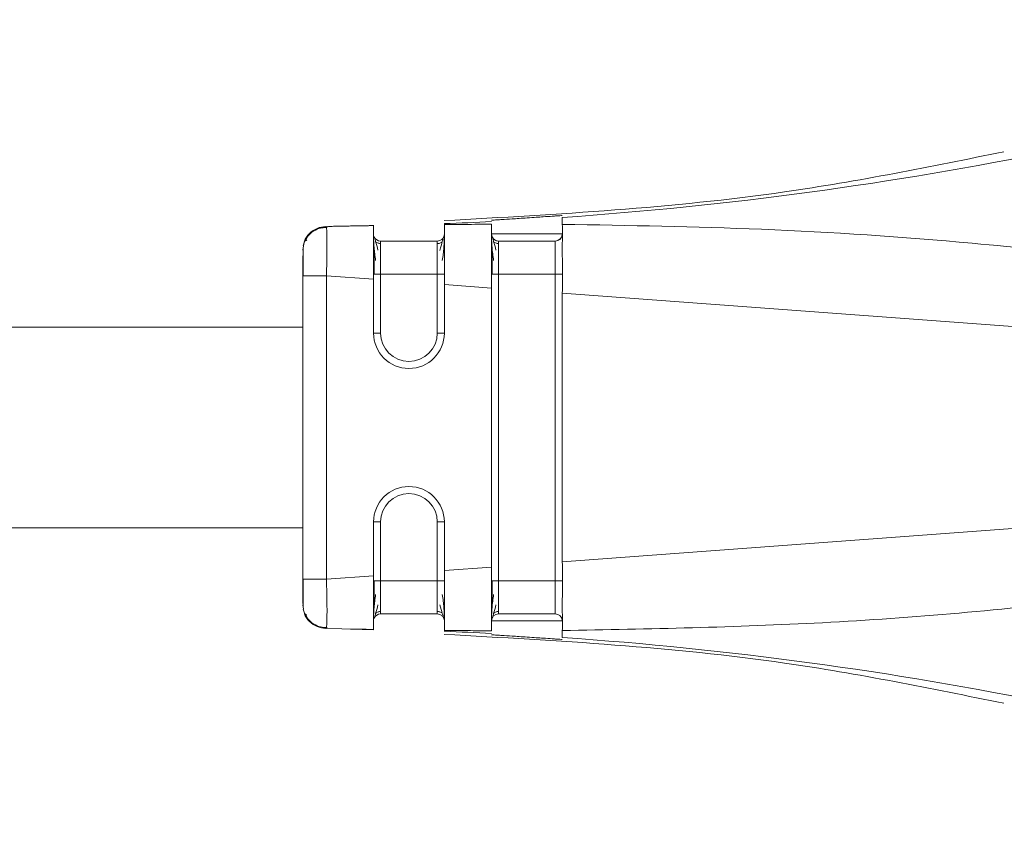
# Model space of a CAD drawing. Header units: millimetres. Extents: x -450 to 1926, y -64 to 425.
# Tile 21 of 41: x 606 to 627, y 156 to 173. Entities that reach past the tile are written whole.
import ezdxf

# ---------------------------------------------------------------- set-up
doc = ezdxf.new("R2010")
doc.units = ezdxf.units.MM
doc.linetypes.add('SLD-Solid', pattern=[0])

msp = doc.modelspace()

# ---------------------------------------------------------------- linework, layer by layer
at = {"color": 7, "linetype": 'SLD-Solid', "lineweight": 18}
for p, q in [((617.426, 169.035), (617.426, 168.889)), ((612.417, 168.844), (613.426, 168.863)), ((612.417, 168.844), (613.426, 168.862)), ((612.425, 168.823), (612.417, 168.844)), ((612.417, 168.844), (612.417, 168.844)), ((612.417, 168.844), (612.425, 168.824)), ((612.443, 168.844), (612.939, 168.855)), ((613.432, 168.868), (612.936, 168.855)), ((612.95, 168.855), (612.977, 168.855)), ((614.926, 168.609), (614.926, 168.622)), ((611.926, 168.344), (611.945, 168.437)), ((611.926, 168.344), (611.945, 168.436)), ((611.935, 168.389), (611.935, 168.344)), ((613.576, 168.535), (614.776, 168.535)), ((613.576, 168.535), (613.576, 168.535)), ((613.576, 168.535), (614.776, 168.535)), ((614.776, 168.535), (614.776, 168.535)), ((616.076, 168.535), (617.276, 168.535)), ((616.076, 168.535), (616.076, 168.535)), ((617.276, 168.535), (617.276, 168.535)), ((611.926, 161.37), (611.926, 167.799)), ((612.426, 167.799), (613.426, 167.725)), ((612.426, 161.37), (612.426, 167.799)), ((613.576, 167.836), (613.576, 166.585)), ((613.576, 167.836), (614.776, 167.836)), ((614.776, 166.585), (614.776, 167.836)), ((616.076, 167.836), (616.076, 161.333)), ((616.076, 167.836), (617.276, 167.836)), ((617.276, 161.333), (617.276, 167.836)), ((613.426, 166.585), (613.426, 167.725)), ((614.926, 166.585), (614.926, 167.614)), ((614.926, 167.614), (615.926, 167.54)), ((615.926, 161.629), (615.926, 167.54)), ((617.426, 167.43), (632.621, 166.306)), ((617.426, 161.74), (617.426, 167.43)), ((611.926, 166.71), (541.814, 166.71)), ((617.426, 161.74), (632.621, 162.863)), ((613.426, 161.444), (613.426, 162.585)), ((613.576, 162.585), (613.576, 161.333)), ((614.776, 161.333), (614.776, 162.585)), ((614.926, 161.555), (614.926, 162.585)), ((611.926, 162.46), (541.814, 162.46)), ((614.926, 161.555), (615.926, 161.629)), ((611.926, 161.37), (611.944, 161.37)), ((612.426, 161.37), (613.426, 161.444)), ((613.576, 161.333), (614.776, 161.333)), ((616.076, 161.333), (617.276, 161.333)), ((611.926, 160.825), (611.945, 160.733)), ((613.576, 160.635), (614.776, 160.635)), ((616.076, 160.635), (617.276, 160.635)), ((612.417, 160.326), (612.425, 160.346)), ((612.425, 160.346), (612.417, 160.326)), ((612.417, 160.326), (613.426, 160.307)), ((612.936, 160.315), (613.432, 160.301))]:
    msp.add_line(p, q, dxfattribs=at)
at = {"color": 7, "linetype": 'SLD-Solid', "lineweight": 18, "flags": 128}
for points in [[(617.426, 168.685), (617.369, 168.685), (617.207, 168.685), (616.963, 168.685), (616.676, 168.685), (616.389, 168.685), (616.146, 168.685), (615.984, 168.685), (615.926, 168.685)], [(617.276, 168.535), (617.231, 168.535), (617.101, 168.535), (616.906, 168.535), (616.676, 168.535), (616.447, 168.535), (616.252, 168.535), (616.122, 168.535), (616.076, 168.535)], [(613.426, 167.836), (613.429, 167.836), (613.438, 167.836), (613.452, 167.836), (613.47, 167.836), (613.493, 167.836), (613.519, 167.836), (613.547, 167.836), (613.576, 167.836)], [(615.926, 167.836), (615.929, 167.836), (615.938, 167.836), (615.952, 167.836), (615.97, 167.836), (615.993, 167.836), (616.019, 167.836), (616.047, 167.836), (616.076, 167.836)], [(613.426, 166.585), (613.429, 166.585), (613.438, 166.585), (613.452, 166.585), (613.47, 166.585), (613.493, 166.585), (613.519, 166.585), (613.547, 166.585), (613.576, 166.585)], [(614.926, 166.585), (614.924, 166.585), (614.915, 166.585), (614.901, 166.585), (614.883, 166.585), (614.86, 166.585), (614.834, 166.585), (614.806, 166.585), (614.776, 166.585)], [(613.426, 162.585), (613.429, 162.585), (613.438, 162.585), (613.452, 162.585), (613.47, 162.585), (613.493, 162.585), (613.519, 162.585), (613.547, 162.585), (613.576, 162.585)], [(614.926, 162.585), (614.924, 162.585), (614.915, 162.585), (614.901, 162.585), (614.883, 162.585), (614.86, 162.585), (614.834, 162.585), (614.806, 162.585), (614.776, 162.585)], [(613.426, 161.333), (613.429, 161.333), (613.438, 161.333), (613.452, 161.333), (613.47, 161.333), (613.493, 161.333), (613.519, 161.333), (613.547, 161.333), (613.576, 161.333)], [(615.926, 161.333), (615.929, 161.333), (615.938, 161.333), (615.952, 161.333), (615.97, 161.333), (615.993, 161.333), (616.019, 161.333), (616.047, 161.333), (616.076, 161.333)], [(615.926, 160.485), (615.984, 160.485), (616.146, 160.485), (616.389, 160.485), (616.676, 160.485), (616.963, 160.485), (617.207, 160.485), (617.369, 160.485), (617.426, 160.485)]]:
    msp.add_lwpolyline(points, dxfattribs=at)
at = {"color": 7, "linetype": 'SLD-Solid', "lineweight": 18}
for centre, radius, start, end in [((611.967, 248.443), 79.595, 273.93271, 289.08989), ((612.001, 248.162), 79.312, 272.114, 272.83709), ((613.576, 168.685), 0.15, 202.2311, 270), ((613.576, 168.685), 0.15, 202.1624, 270), ((616.076, 168.685), 0.15, 179.9972, 270), ((616.076, 168.685), 0.15, 196.9966, 270), ((617.276, 168.685), 0.15, 270, 0), ((614.176, 166.585), 0.75, 180, 0), ((614.176, 166.585), 0.75, 180, 0), ((614.176, 166.585), 0.6, 180, 0), ((614.176, 162.585), 0.75, 0, 180), ((614.176, 162.585), 0.75, 0, 180), ((614.176, 162.585), 0.6, 0, 180), ((613.576, 160.485), 0.15, 90, 157.54), ((616.076, 160.485), 0.15, 90, 180), ((617.276, 160.485), 0.15, 0, 90), ((612.002, 81.009), 79.311, 87.16361, 87.88671), ((611.968, 80.727), 79.595, 70.91073, 86.068)]:
    msp.add_arc(centre, radius, start, end, dxfattribs=at)
for points, knots in [([(626.78, 170.427), (625.236, 170.114), (621.325, 169.32), (617.337, 169.101), (614.923, 168.968)], [0, 0, 0, 0, 0.3947239, 1, 1, 1, 1]), ([(617.426, 169.075), (617.416, 169.075), (617.401, 169.075), (617.308, 169.068), (617.196, 169.061), (617.047, 169.05), (616.865, 169.037), (616.689, 169.026), (616.515, 169.014), (616.327, 169.002), (616.168, 168.991), (616.049, 168.984), (615.953, 168.978), (615.937, 168.976), (615.926, 168.975)], [0, 0, 0, 0, 0.120108, 0.183377, 0.248622, 0.347038, 0.415602, 0.496941, 0.57136, 0.638217, 0.748801, 0.813411, 0.876907, 1, 1, 1, 1]), ([(611.945, 168.436), (611.949, 168.469), (611.963, 168.566), (612.063, 168.702), (612.223, 168.818), (612.353, 168.835), (612.417, 168.844)], [0, 0, 0, 0, 0.145365, 0.4302433, 0.7151217, 1, 1, 1, 1]), ([(611.958, 168.504), (611.96, 168.514), (611.972, 168.587), (612.065, 168.701), (612.223, 168.819), (612.352, 168.836), (612.417, 168.844)], [0, 0, 0, 0, 0.04897, 0.36598, 0.68299, 1, 1, 1, 1]), ([(612.445, 168.824), (612.397, 168.822), (612.297, 168.817), (612.156, 168.755), (612.034, 168.653), (611.986, 168.56), (611.962, 168.514)], [0, 0, 0, 0, 0.232612, 0.484175, 0.74422, 1, 1, 1, 1]), ([(612.414, 168.821), (612.376, 168.819), (612.288, 168.814), (612.156, 168.755), (612.034, 168.654), (611.986, 168.561), (611.962, 168.515)], [0, 0, 0, 0, 0.191585, 0.456597, 0.730545, 1, 1, 1, 1]), ([(612.426, 167.799), (612.431, 167.938), (612.439, 168.211), (612.44, 168.557), (612.435, 168.741), (612.429, 168.816), (612.426, 168.823), (612.425, 168.823)], [0, 0, 0, 0, 0.2895367, 0.5693094, 0.844608, 0.9900999, 1, 1, 1, 1]), ([(613.426, 168.862), (613.127, 168.857), (612.528, 168.846), (612.408, 168.844), (612.692, 168.849), (613.181, 168.858), (613.426, 168.863)], [0, 0, 0, 0, 0.2802402, 0.559855, 0.7796013, 1, 1, 1, 1]), ([(612.959, 168.855), (612.961, 168.855), (612.964, 168.855), (613.282, 168.86), (613.426, 168.863)], [0, 0, 0, 0, 0.545182, 1, 1, 1, 1]), ([(613.426, 168.862), (613.426, 168.847), (613.426, 168.817), (613.426, 168.547), (613.426, 168.175), (613.426, 167.875), (613.426, 167.725)], [0, 0, 0, 0, 0.250255, 0.500093, 0.749776, 1, 1, 1, 1]), ([(614.926, 168.904), (614.926, 168.902), (614.926, 168.9), (614.926, 168.889), (614.926, 168.884)], [0, 0, 0, 0, 0.5536399, 1, 1, 1, 1]), ([(615.926, 168.891), (615.739, 168.89), (615.405, 168.889), (615.072, 168.886), (614.926, 168.884)], [0, 0, 0, 0, 0.563222, 1, 1, 1, 1]), ([(614.926, 168.884), (614.927, 168.851), (614.927, 168.787), (614.926, 168.489), (614.927, 168.089), (614.927, 167.775), (614.926, 167.614)], [0, 0, 0, 0, 0.2568574, 0.4994269, 0.7447768, 1, 1, 1, 1]), ([(615.926, 168.891), (615.926, 168.849), (615.926, 168.766), (615.926, 168.446), (615.926, 168.025), (615.926, 167.702), (615.926, 167.54)], [0, 0, 0, 0, 0.249034, 0.499186, 0.749184, 1, 1, 1, 1]), ([(632.621, 166.306), (633.148, 166.37), (633.785, 166.447), (634.465, 166.636), (634.645, 166.713), (634.722, 166.771), (634.749, 166.8), (634.766, 166.828), (634.774, 166.858), (634.77, 166.894), (634.75, 166.934), (634.712, 166.975), (634.617, 167.046), (634.42, 167.14), (633.933, 167.309), (632.963, 167.545), (631.249, 167.868), (628.888, 168.208), (625.589, 168.559), (621.735, 168.817), (618.834, 168.865), (617.426, 168.889)], [0, 0, 0, 0, 0.079633, 0.096416, 0.106506, 0.108989, 0.110947, 0.112535, 0.113904, 0.115836, 0.117972, 0.120667, 0.124353, 0.135955, 0.15357, 0.20236, 0.286651, 0.417176, 0.562519, 0.787792, 1, 1, 1, 1]), ([(617.426, 168.889), (617.427, 168.833), (617.427, 168.725), (617.426, 168.486), (617.426, 168.369)], [0, 0, 0, 0, 0.5095325, 1, 1, 1, 1]), ([(613.426, 168.62), (613.427, 168.588), (613.428, 168.526), (613.436, 168.402), (613.449, 168.268), (613.463, 168.172), (613.47, 168.125)], [0, 0, 0, 0, 0.262057, 0.516005, 0.761874, 1, 1, 1, 1]), ([(613.52, 168.34), (613.502, 168.407), (613.475, 168.509), (613.45, 168.595), (613.441, 168.617), (613.437, 168.629)], [0, 0, 0, 0, 0.4851544, 0.7386231, 1, 1, 1, 1]), ([(614.916, 168.628), (614.911, 168.617), (614.903, 168.594), (614.878, 168.508), (614.85, 168.405), (614.833, 168.338)], [0, 0, 0, 0, 0.261424, 0.514828, 1, 1, 1, 1]), ([(614.883, 168.12), (614.89, 168.168), (614.904, 168.264), (614.917, 168.399), (614.925, 168.523), (614.926, 168.586), (614.926, 168.618)], [0, 0, 0, 0, 0.238194, 0.484055, 0.738008, 1, 1, 1, 1]), ([(615.926, 168.62), (615.927, 168.588), (615.928, 168.526), (615.936, 168.402), (615.949, 168.268), (615.963, 168.172), (615.97, 168.125)], [0, 0, 0, 0, 0.262057, 0.516005, 0.761874, 1, 1, 1, 1]), ([(616.02, 168.34), (616.002, 168.407), (615.975, 168.509), (615.95, 168.595), (615.941, 168.617), (615.937, 168.629)], [0, 0, 0, 0, 0.485154, 0.738623, 1, 1, 1, 1]), ([(612.009, 168.558), (611.992, 168.548), (611.959, 168.529), (611.943, 168.465), (611.935, 168.434)], [0, 0, 0, 0, 0.524709, 1, 1, 1, 1]), ([(611.935, 168.389), (611.935, 168.361), (611.935, 168.321), (611.935, 168.248), (611.935, 168.224)], [0, 0, 0, 0, 0.674154, 1, 1, 1, 1]), ([(613.437, 168.4), (613.437, 168.361), (613.437, 168.284), (613.437, 168.144), (613.437, 167.993), (613.437, 167.888), (613.437, 167.836)], [0, 0, 0, 0, 0.2499597, 0.4998713, 0.7499197, 1, 1, 1, 1]), ([(613.576, 168.482), (613.567, 168.483), (613.548, 168.483), (613.52, 168.491), (613.493, 168.504), (613.478, 168.516), (613.47, 168.522)], [0, 0, 0, 0, 0.2330034, 0.4800218, 0.737313, 1, 1, 1, 1]), ([(613.576, 168.535), (613.576, 168.524), (613.576, 168.503), (613.576, 168.342), (613.576, 168.111), (613.576, 167.928), (613.576, 167.836)], [0, 0, 0, 0, 0.250957, 0.500564, 0.749846, 1, 1, 1, 1]), ([(614.776, 167.836), (614.776, 167.928), (614.776, 168.111), (614.776, 168.342), (614.776, 168.503), (614.776, 168.524), (614.776, 168.535)], [0, 0, 0, 0, 0.250154, 0.4994363, 0.7490432, 1, 1, 1, 1]), ([(614.883, 168.522), (614.875, 168.515), (614.86, 168.503), (614.833, 168.49), (614.805, 168.483), (614.786, 168.482), (614.776, 168.482)], [0, 0, 0, 0, 0.262685, 0.519976, 0.766996, 1, 1, 1, 1]), ([(615.937, 168.4), (615.937, 168.361), (615.937, 168.284), (615.937, 168.144), (615.937, 167.993), (615.937, 167.888), (615.937, 167.836)], [0, 0, 0, 0, 0.24996, 0.499871, 0.74992, 1, 1, 1, 1]), ([(616.076, 168.482), (616.067, 168.483), (616.048, 168.483), (616.02, 168.491), (615.993, 168.504), (615.978, 168.516), (615.97, 168.522)], [0, 0, 0, 0, 0.233003, 0.480022, 0.737313, 1, 1, 1, 1]), ([(616.076, 168.535), (616.076, 168.524), (616.076, 168.503), (616.076, 168.342), (616.076, 168.111), (616.076, 167.928), (616.076, 167.836)], [0, 0, 0, 0, 0.250957, 0.500564, 0.749846, 1, 1, 1, 1]), ([(617.276, 167.836), (617.276, 167.928), (617.276, 168.111), (617.276, 168.342), (617.276, 168.503), (617.276, 168.524), (617.276, 168.535)], [0, 0, 0, 0, 0.250154, 0.499436, 0.749043, 1, 1, 1, 1]), ([(611.926, 167.799), (611.926, 167.88), (611.926, 168.042), (611.926, 168.16), (611.926, 168.219)], [0, 0, 0, 0, 0.4989543, 1, 1, 1, 1]), ([(611.935, 168.224), (611.935, 168.201), (611.935, 168.132), (611.935, 167.982), (611.935, 167.856), (611.935, 167.793)], [0, 0, 0, 0, 0.205255, 0.602522, 1, 1, 1, 1]), ([(617.426, 168.369), (617.426, 168.23), (617.427, 167.945), (617.427, 167.604), (617.426, 167.43)], [0, 0, 0, 0, 0.489594, 1, 1, 1, 1]), ([(617.426, 160.281), (619.264, 160.317), (623.041, 160.391), (627.725, 160.802), (631.164, 161.284), (633.005, 161.631), (634.034, 161.885), (634.511, 162.068), (634.684, 162.164), (634.752, 162.238), (634.773, 162.282), (634.773, 162.326), (634.752, 162.367), (634.713, 162.407), (634.652, 162.448), (634.503, 162.52), (634.157, 162.623), (633.505, 162.75), (632.956, 162.82), (632.621, 162.863)], [0, 0, 0, 0, 0.277154, 0.569443, 0.709641, 0.801655, 0.852576, 0.869317, 0.879228, 0.882226, 0.884534, 0.88657, 0.888768, 0.891501, 0.895083, 0.899771, 0.916625, 0.949186, 1, 1, 1, 1]), ([(617.426, 161.74), (617.427, 161.564), (617.427, 161.221), (617.426, 160.934), (617.426, 160.794)], [0, 0, 0, 0, 0.510317, 1, 1, 1, 1]), ([(614.926, 161.555), (614.927, 161.394), (614.927, 161.08), (614.926, 160.68), (614.927, 160.382), (614.927, 160.318), (614.926, 160.285)], [0, 0, 0, 0, 0.255216, 0.500584, 0.743135, 1, 1, 1, 1]), ([(615.926, 161.629), (615.926, 161.467), (615.926, 161.144), (615.926, 160.723), (615.926, 160.403), (615.926, 160.32), (615.926, 160.278)], [0, 0, 0, 0, 0.250822, 0.500825, 0.750972, 1, 1, 1, 1]), ([(611.926, 160.858), (611.926, 160.863), (611.926, 160.881), (611.926, 161.004), (611.926, 161.181), (611.926, 161.307), (611.926, 161.37)], [0, 0, 0, 0, 0.124515, 0.464868, 0.733493, 1, 1, 1, 1]), ([(611.935, 161.376), (611.935, 161.313), (611.935, 161.188), (611.935, 161.051), (611.935, 160.994), (611.935, 160.983)], [0, 0, 0, 0, 0.445553, 0.890853, 1, 1, 1, 1]), ([(611.935, 161.376), (611.935, 161.313), (611.935, 161.188), (611.935, 161.037), (611.935, 160.969), (611.935, 160.946)], [0, 0, 0, 0, 0.3974779, 0.7947447, 1, 1, 1, 1]), ([(611.944, 161.37), (611.949, 161.37), (611.963, 161.37), (612.066, 161.37), (612.23, 161.37), (612.361, 161.37), (612.426, 161.37)], [0, 0, 0, 0, 0.152691, 0.435127, 0.717564, 1, 1, 1, 1]), ([(612.425, 160.346), (612.426, 160.347), (612.429, 160.354), (612.435, 160.428), (612.441, 160.612), (612.439, 160.899), (612.433, 161.161), (612.429, 161.3), (612.426, 161.37)], [0, 0, 0, 0, 0.009725, 0.155004, 0.430002, 0.709353, 0.853403, 1, 1, 1, 1]), ([(613.426, 161.444), (613.426, 161.294), (613.426, 160.994), (613.426, 160.622), (613.426, 160.352), (613.426, 160.322), (613.426, 160.307)], [0, 0, 0, 0, 0.250098, 0.499887, 0.749619, 1, 1, 1, 1]), ([(613.437, 161.341), (613.437, 161.288), (613.437, 161.182), (613.437, 161.03), (613.437, 160.889), (613.437, 160.811), (613.437, 160.771)], [0, 0, 0, 0, 0.250249, 0.500316, 0.750202, 1, 1, 1, 1]), ([(613.576, 161.333), (613.576, 161.241), (613.576, 161.058), (613.576, 160.827), (613.576, 160.666), (613.576, 160.645), (613.576, 160.635)], [0, 0, 0, 0, 0.250154, 0.499436, 0.749043, 1, 1, 1, 1]), ([(614.776, 160.635), (614.776, 160.645), (614.776, 160.666), (614.776, 160.827), (614.776, 161.058), (614.776, 161.241), (614.776, 161.333)], [0, 0, 0, 0, 0.250957, 0.500564, 0.749846, 1, 1, 1, 1]), ([(615.937, 161.341), (615.937, 161.288), (615.937, 161.182), (615.937, 161.03), (615.937, 160.889), (615.937, 160.811), (615.937, 160.771)], [0, 0, 0, 0, 0.250249, 0.500316, 0.750202, 1, 1, 1, 1]), ([(616.076, 161.333), (616.076, 161.241), (616.076, 161.058), (616.076, 160.827), (616.076, 160.666), (616.076, 160.645), (616.076, 160.635)], [0, 0, 0, 0, 0.250154, 0.499436, 0.749043, 1, 1, 1, 1]), ([(617.276, 160.635), (617.276, 160.645), (617.276, 160.666), (617.276, 160.827), (617.276, 161.058), (617.276, 161.241), (617.276, 161.333)], [0, 0, 0, 0, 0.250957, 0.500564, 0.749846, 1, 1, 1, 1]), ([(611.935, 160.983), (611.935, 160.946), (611.935, 160.858), (611.935, 160.809), (611.935, 160.78)], [0, 0, 0, 0, 0.4300266, 1, 1, 1, 1]), ([(613.47, 161.049), (613.463, 161.001), (613.449, 160.903), (613.436, 160.767), (613.428, 160.643), (613.427, 160.58), (613.426, 160.548)], [0, 0, 0, 0, 0.238318, 0.484229, 0.738103, 1, 1, 1, 1]), ([(614.926, 160.548), (614.926, 160.58), (614.925, 160.642), (614.917, 160.767), (614.904, 160.903), (614.89, 161.001), (614.883, 161.049)], [0, 0, 0, 0, 0.261912, 0.51579, 0.761682, 1, 1, 1, 1]), ([(615.97, 161.049), (615.963, 161.001), (615.949, 160.903), (615.936, 160.767), (615.928, 160.643), (615.927, 160.58), (615.926, 160.548)], [0, 0, 0, 0, 0.238318, 0.484229, 0.738103, 1, 1, 1, 1]), ([(611.935, 160.735), (611.943, 160.704), (611.959, 160.641), (611.992, 160.621), (612.009, 160.611)], [0, 0, 0, 0, 0.475345, 1, 1, 1, 1]), ([(611.958, 160.666), (611.96, 160.656), (611.972, 160.583), (612.065, 160.469), (612.223, 160.351), (612.352, 160.334), (612.417, 160.326)], [0, 0, 0, 0, 0.049019, 0.366012, 0.683006, 1, 1, 1, 1]), ([(611.962, 160.655), (611.986, 160.609), (612.034, 160.516), (612.156, 160.414), (612.297, 160.352), (612.397, 160.347), (612.445, 160.345)], [0, 0, 0, 0, 0.25578, 0.515825, 0.767388, 1, 1, 1, 1]), ([(613.437, 160.54), (613.441, 160.551), (613.449, 160.574), (613.475, 160.661), (613.502, 160.763), (613.52, 160.831)], [0, 0, 0, 0, 0.261307, 0.514798, 1, 1, 1, 1]), ([(613.47, 160.647), (613.478, 160.654), (613.493, 160.666), (613.52, 160.679), (613.548, 160.686), (613.567, 160.687), (613.576, 160.687)], [0, 0, 0, 0, 0.2626859, 0.5199769, 0.766996, 1, 1, 1, 1]), ([(614.776, 160.687), (614.786, 160.687), (614.805, 160.686), (614.833, 160.679), (614.86, 160.666), (614.875, 160.654), (614.883, 160.647)], [0, 0, 0, 0, 0.233001, 0.48002, 0.737312, 1, 1, 1, 1]), ([(614.833, 160.831), (614.851, 160.763), (614.878, 160.661), (614.904, 160.574), (614.912, 160.551), (614.916, 160.539)], [0, 0, 0, 0, 0.48507, 0.738518, 1, 1, 1, 1]), ([(615.937, 160.54), (615.941, 160.551), (615.949, 160.574), (615.975, 160.661), (616.002, 160.763), (616.02, 160.831)], [0, 0, 0, 0, 0.261307, 0.514798, 1, 1, 1, 1]), ([(615.97, 160.647), (615.978, 160.654), (615.993, 160.666), (616.02, 160.679), (616.048, 160.686), (616.067, 160.687), (616.076, 160.687)], [0, 0, 0, 0, 0.262686, 0.519977, 0.766996, 1, 1, 1, 1]), ([(617.426, 160.794), (617.426, 160.678), (617.427, 160.442), (617.427, 160.335), (617.426, 160.281)], [0, 0, 0, 0, 0.490542, 1, 1, 1, 1]), ([(617.385, 160.587), (617.384, 160.588), (617.373, 160.606), (617.334, 160.627), (617.296, 160.632), (617.276, 160.635)], [0, 0, 0, 0, 0.037139, 0.518569, 1, 1, 1, 1]), ([(613.426, 160.306), (613.287, 160.309), (612.978, 160.314), (612.978, 160.314), (612.977, 160.314)], [0, 0, 0, 0, 0.452475, 1, 1, 1, 1]), ([(614.926, 160.285), (615.112, 160.283), (615.445, 160.28), (615.779, 160.279), (615.926, 160.278)], [0, 0, 0, 0, 0.556487, 1, 1, 1, 1]), ([(614.926, 160.285), (614.926, 160.279), (614.926, 160.268), (614.926, 160.267), (614.926, 160.266)], [0, 0, 0, 0, 0.566355, 1, 1, 1, 1]), ([(617.426, 160.281), (617.426, 160.235), (617.426, 160.155), (617.426, 160.14), (617.426, 160.134)], [0, 0, 0, 0, 0.576678, 1, 1, 1, 1]), ([(614.923, 160.202), (617.337, 160.069), (621.325, 159.85), (625.236, 159.056), (626.78, 158.742)], [0, 0, 0, 0, 0.605271, 1, 1, 1, 1]), ([(615.926, 160.194), (615.937, 160.193), (615.953, 160.192), (616.049, 160.186), (616.168, 160.178), (616.327, 160.168), (616.515, 160.155), (616.689, 160.144), (616.865, 160.132), (617.047, 160.12), (617.196, 160.109), (617.308, 160.101), (617.401, 160.095), (617.416, 160.094), (617.426, 160.094)], [0, 0, 0, 0, 0.1230822, 0.1865796, 0.2511956, 0.3617643, 0.4286263, 0.5030579, 0.5843911, 0.6529546, 0.7513815, 0.8166193, 0.8798852, 1, 1, 1, 1])]:
    msp.add_open_spline(points, degree=3, knots=knots, dxfattribs=at)
for points in [[(614.926, 168.685), (614.924, 168.665), (614.92, 168.626), (614.885, 168.576), (614.835, 168.541), (614.796, 168.537), (614.776, 168.535)], [(614.926, 168.685), (614.924, 168.665), (614.92, 168.626), (614.885, 168.576), (614.835, 168.542), (614.796, 168.537), (614.776, 168.535)], [(617.426, 168.685), (617.424, 168.665), (617.42, 168.626), (617.385, 168.576), (617.335, 168.541), (617.296, 168.537), (617.276, 168.535)], [(611.926, 167.799), (611.934, 167.799), (611.949, 167.799), (612.065, 167.799), (612.23, 167.799), (612.361, 167.799), (612.426, 167.799)], [(614.926, 167.836), (614.924, 167.836), (614.92, 167.836), (614.885, 167.836), (614.835, 167.836), (614.796, 167.836), (614.776, 167.836)], [(617.426, 167.836), (617.424, 167.836), (617.42, 167.836), (617.385, 167.836), (617.335, 167.836), (617.296, 167.836), (617.276, 167.836)], [(614.926, 161.333), (614.924, 161.333), (614.92, 161.333), (614.885, 161.333), (614.835, 161.333), (614.796, 161.333), (614.776, 161.333)], [(617.426, 161.333), (617.424, 161.333), (617.42, 161.333), (617.385, 161.333), (617.335, 161.333), (617.296, 161.333), (617.276, 161.333)], [(614.926, 160.485), (614.924, 160.504), (614.92, 160.544), (614.885, 160.593), (614.835, 160.628), (614.796, 160.632), (614.776, 160.635)]]:
    msp.add_open_spline(points, degree=3, dxfattribs=at)

doc.saveas('drawing.dxf')
